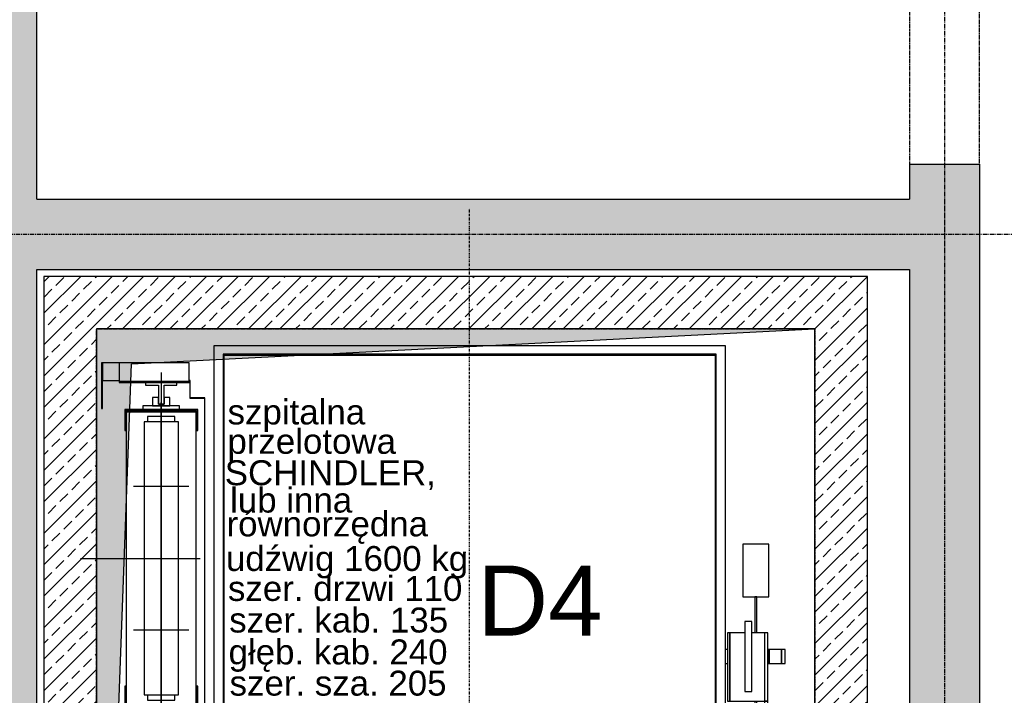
# Model space of a CAD drawing. Header units: inches. Extents: x 788 to 26783, y -4103 to 21.
# Tile 19 of 101: x 1433 to 1714, y -823 to -631. Entities that reach past the tile are written whole.
import ezdxf
from ezdxf.enums import TextEntityAlignment as Align

# ---------------------------------------------------------------- set-up
doc = ezdxf.new("R2010")
doc.units = ezdxf.units.IN
doc.header["$MEASUREMENT"] = 0
for name, pattern in [('CENTER', [2, 1.25, -0.25, 0.25, -0.25]), ('DASHDOT', [1, 0.5, -0.25, 0, -0.25]), ('DASHED2', [0.375, 0.25, -0.125])]:
    doc.linetypes.add(name, pattern=pattern)
for name, color, linetype in [('Opis-spadki', 61, 'Continuous'), ('Os-osie glowne', 1, 'CENTER'), ('Sc-beton', 7, 'Continuous'), ('Sc-beton-hatch', 86, 'Continuous'), ('Sc-nadproza kon', 5, 'DASHED2'), ('W-idok', 8, 'Continuous'), ('W-otwor-strop', 1, 'Continuous')]:
    doc.layers.add(name, color=color, linetype=linetype)
doc.styles.add('TYTUL2', font='ARIAL.TTF')
pattern_1 = [(45, (-49840.57127891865, 16237.08487219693), (-4.490128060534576, 4.490128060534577), []), (45, (-49836.08114891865, 16237.08487219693), (-4.490128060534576, 4.490128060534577), [3.175, -1.5875])]

# ---------------------------------------------------------------- blocks, each defined once
blk = doc.blocks.new('_aidfjflijh')
at = {"layer": 'W-idok', "linetype": 'DASHDOT'}
for p, q in [((0, -328.9544630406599), (0, 0)), ((-123.9999999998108, -162.0140293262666), (123.0000000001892, -162.0140293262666))]:
    blk.add_line(p, q, dxfattribs=at)
at = {"layer": 'W-idok'}
for p, q in [((-73, -39.31402932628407), (-73, -150.7140293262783)), ((73, -39.31402932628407), (-73, -39.31402932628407)), ((73, -39.31402932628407), (70.29999999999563, -39.31402932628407)), ((73, -150.7140293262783), (73, -39.31402932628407)), ((70.30000000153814, -41.71402932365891), (-70.30000000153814, -41.71402932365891)), ((-70.30000000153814, -41.71402932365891), (-70.30000000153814, -282.3140293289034)), ((-70.00000000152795, -42.01402932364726), (70.00000000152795, -42.01402932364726)), ((-70.00000000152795, -282.014029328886), (-70.00000000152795, -42.01402932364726)), ((70.00000000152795, -42.01402932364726), (70.00000000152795, -282.014029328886)), ((70.30000000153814, -282.3140293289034), (70.30000000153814, -41.71402932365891)), ((-105, -44.21402932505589), (-105, -49.81402932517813)), ((-104.7499999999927, -44.21402932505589), (-105, -44.21402932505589)), ((-104.7499999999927, -49.81402932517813), (-104.7499999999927, -44.21402932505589)), ((-104.7499999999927, -44.21402932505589), (-104.7499999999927, -49.21402932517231)), ((-99.99999999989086, -44.21402932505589), (-104.7499999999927, -44.21402932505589)), ((-79.9999999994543, -44.21402932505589), (-99.99999999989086, -44.21402932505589)), ((-99.99999999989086, -44.21402932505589), (-99.99999999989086, -49.56402932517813)), ((-79.9999999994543, -49.56402932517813), (-79.9999999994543, -44.21402932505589)), ((-88, -46.91402932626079), (-88, -153.1140293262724)), ((-105, -49.81402932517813), (-104.7499999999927, -49.81402932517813)), ((-105, -49.81402932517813), (-105, -57.21402932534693)), ((-104.7499999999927, -49.81402932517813), (-105, -49.81402932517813)), ((-104.7499999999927, -49.21402932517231), (-99.99999999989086, -49.21402932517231)), ((-104.7499999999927, -57.21402932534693), (-104.7499999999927, -49.81402932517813)), ((-99.99999999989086, -49.56402932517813), (-79.9999999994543, -49.56402932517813)), ((-79.9999999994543, -49.56402932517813), (-99.99999999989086, -49.56402932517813)), ((-99.99999999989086, -49.56402932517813), (-99.99999999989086, -49.81402932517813)), ((-99.99999999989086, -49.81402932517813), (-79.9999999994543, -49.81402932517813)), ((-92.45000000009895, -49.81402932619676), (-92.45000000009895, -50.60402932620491)), ((-83.54999999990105, -49.81402932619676), (-92.45000000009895, -49.81402932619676)), ((-83.54999999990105, -50.60402932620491), (-83.54999999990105, -49.81402932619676)), ((-79.9999999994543, -49.81402932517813), (-79.9999999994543, -49.56402932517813)), ((-79.80000000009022, -49.26402932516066), (-79.80000000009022, -54.26402932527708)), ((-79.70000000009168, -49.26402932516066), (-79.80000000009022, -49.26402932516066)), ((-79.70000000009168, -54.16402932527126), (-79.70000000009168, -49.26402932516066)), ((-92.45000000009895, -50.60402932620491), (-88.79400000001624, -50.60402932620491)), ((-88.79400000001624, -50.60402932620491), (-88.79400000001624, -56.01402932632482)), ((-87.20599999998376, -56.01402932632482), (-87.20599999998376, -50.60402932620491)), ((-87.20599999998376, -50.60402932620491), (-83.54999999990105, -50.60402932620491)), ((-90.50000000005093, -54.11402932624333), (-90.50000000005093, -56.51402932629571)), ((-88.80000000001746, -54.11402932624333), (-90.50000000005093, -54.11402932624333)), ((-88.80000000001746, -56.01402932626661), (-88.80000000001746, -54.11402932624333)), ((-87.19999999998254, -56.01402932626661), (-88.80000000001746, -56.01402932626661)), ((-88.79400000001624, -56.01402932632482), (-87.20599999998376, -56.01402932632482)), ((-88, -96.51402932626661), (-88, -55.51402932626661)), ((-87.19999999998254, -54.11402932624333), (-87.19999999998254, -56.01402932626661)), ((-85.49999999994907, -54.11402932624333), (-87.19999999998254, -54.11402932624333)), ((-85.49999999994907, -56.51402932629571), (-85.49999999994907, -54.11402932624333)), ((-79.80000000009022, -54.26402932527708), (-75.59999999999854, -54.26402932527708)), ((-75.59999999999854, -54.16402932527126), (-79.70000000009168, -54.16402932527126)), ((-75.54999999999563, -54.26402932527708), (-75.65000000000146, -54.26402932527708)), ((-75.65000000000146, -54.26402932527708), (-75.65000000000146, -145.7640293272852)), ((-75.59999999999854, -54.26402932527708), (-75.59999999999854, -54.16402932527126)), ((-75.54999999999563, -145.7640293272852), (-75.54999999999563, -54.26402932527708)), ((-105, -57.21402932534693), (-104.7499999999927, -57.21402932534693)), ((-77.59999999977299, -57.51402932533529), (-98.40000000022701, -57.51402932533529)), ((-98.40000000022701, -57.51402932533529), (-98.40000000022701, -63.51402932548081)), ((-98.10000000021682, -57.81402932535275), (-77.89999999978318, -57.81402932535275)), ((-98.10000000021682, -63.51402932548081), (-98.10000000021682, -57.81402932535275)), ((-77.99999999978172, -58.26402932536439), (-98.00000000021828, -58.26402932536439)), ((-98.00000000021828, -58.26402932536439), (-98.00000000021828, -141.7640293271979)), ((-82.74999999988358, -56.51402932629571), (-93.25000000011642, -56.51402932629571)), ((-93.25000000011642, -56.51402932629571), (-93.25000000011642, -57.51402932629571)), ((-93.25000000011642, -57.51402932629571), (-82.74999999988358, -57.51402932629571)), ((-90.50000000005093, -56.51402932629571), (-85.49999999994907, -56.51402932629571)), ((-82.74999999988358, -57.51402932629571), (-82.74999999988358, -56.51402932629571)), ((-77.99999999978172, -141.7640293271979), (-77.99999999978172, -58.26402932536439)), ((-77.89999999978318, -57.81402932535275), (-77.89999999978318, -63.51402932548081)), ((-77.59999999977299, -63.51402932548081), (-77.59999999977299, -57.51402932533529)), ((-83.0999999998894, -61.0140293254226), (-92.90000000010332, -61.0140293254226)), ((-92.90000000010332, -61.0140293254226), (-92.9000000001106, -139.0140293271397)), ((-84.09999999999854, -59.51402932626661), (-91.90000000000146, -59.51402932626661)), ((-91.90000000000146, -59.51402932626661), (-91.90000000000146, -61.01402932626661)), ((-84.09999999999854, -61.01402932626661), (-84.09999999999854, -59.51402932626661)), ((-83.09999999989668, -139.0140293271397), (-83.0999999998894, -61.0140293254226)), ((-98.40000000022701, -63.51402932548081), (-98.10000000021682, -63.51402932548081)), ((-77.89999999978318, -63.51402932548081), (-77.59999999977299, -63.51402932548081)), ((-80.09999999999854, -79.51402932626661), (-95.90000000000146, -79.51402932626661)), ((-88, -144.5140293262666), (-88, -96.51402932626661)), ((77.89999999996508, -96.01402932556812), (77.89999999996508, -111.0140293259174)), ((85.40000000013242, -96.01402932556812), (77.89999999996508, -96.01402932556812)), ((85.40000000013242, -111.0140293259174), (85.40000000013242, -96.01402932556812)), ((-111, -100.0140293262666), (-76.90000000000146, -100.0140293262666)), ((77.89999999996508, -111.0140293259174), (85.40000000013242, -111.0140293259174)), ((81.40000000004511, -111.0140293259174), (81.40000000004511, -121.3140293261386)), ((81.90000000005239, -111.0140293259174), (81.40000000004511, -111.0140293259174)), ((81.90000000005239, -121.3140293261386), (81.90000000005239, -111.0140293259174)), ((-80.09999999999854, -120.5140293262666), (-95.90000000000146, -120.5140293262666)), ((80.50000000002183, -118.0140293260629), (78.49999999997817, -118.0140293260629)), ((78.49999999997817, -118.0140293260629), (78.49999999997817, -118.7752340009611)), ((78.49999999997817, -118.7752340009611), (78.49999999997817, -120.9429615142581)), ((80.50000000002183, -118.7752340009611), (80.50000000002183, -118.0140293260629)), ((80.50000000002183, -120.9429615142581), (80.50000000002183, -118.7752340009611)), ((74.19999999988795, -121.3140293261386), (73.59999999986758, -121.3140293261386)), ((73.59999999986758, -121.3140293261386), (73.59999999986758, -140.814029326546)), ((74.19999999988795, -140.814029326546), (74.19999999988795, -121.3140293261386)), ((78.49999999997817, -121.3140293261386), (74.19999999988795, -121.3140293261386)), ((74.19999999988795, -121.3140293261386), (74.19999999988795, -140.814029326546)), ((78.49999999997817, -120.9429615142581), (78.49999999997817, -124.1871950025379)), ((80.50000000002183, -124.1871950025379), (80.50000000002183, -120.9429615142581)), ((85.10000000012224, -121.3140293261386), (80.50000000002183, -121.3140293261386)), ((85.10000000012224, -121.3140293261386), (84.10000000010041, -121.3140293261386)), ((84.10000000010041, -121.3140293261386), (84.10000000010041, -140.814029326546)), ((85.10000000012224, -140.814029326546), (85.10000000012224, -121.3140293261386)), ((85.10000000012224, -140.814029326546), (85.10000000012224, -121.3140293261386)), ((73.5999999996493, -126.0140293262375), (72.99999999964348, -126.0140293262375)), ((78.49999999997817, -124.1871950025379), (78.49999999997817, -128.0140293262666)), ((80.50000000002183, -128.0140293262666), (80.50000000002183, -124.1871950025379)), ((85.41180644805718, -126.0140293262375), (85.09999999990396, -126.0140293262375)), ((85.41180644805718, -126.0140293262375), (85.41180644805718, -130.0140293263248)), ((89.01210485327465, -126.0140293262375), (85.41180644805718, -126.0140293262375)), ((85.41180644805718, -130.0140293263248), (85.41180644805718, -126.0140293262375)), ((89.01210485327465, -130.0140293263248), (89.01210485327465, -126.0140293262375)), ((89.01210485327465, -126.0140293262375), (89.01210485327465, -130.0140293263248)), ((89.98789514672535, -126.0140293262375), (89.01210485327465, -126.0140293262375)), ((89.98789514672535, -130.0140293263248), (89.98789514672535, -126.0140293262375)), ((78.49999999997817, -128.0140293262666), (78.49999999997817, -131.8408636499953)), ((80.50000000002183, -131.8408636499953), (80.50000000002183, -128.0140293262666)), ((72.99999999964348, -130.0140293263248), (73.5999999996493, -130.0140293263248)), ((78.49999999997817, -131.8408636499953), (78.49999999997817, -135.0850971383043)), ((80.50000000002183, -135.0850971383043), (80.50000000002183, -131.8408636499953)), ((85.09999999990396, -130.0140293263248), (85.41180644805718, -130.0140293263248)), ((85.41180644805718, -130.0140293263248), (89.01210485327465, -130.0140293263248)), ((89.01210485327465, -130.0140293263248), (89.98789514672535, -130.0140293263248)), ((-98.10000000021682, -136.5140293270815), (-98.40000000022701, -136.5140293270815)), ((-98.40000000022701, -136.5140293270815), (-98.40000000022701, -142.5140293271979)), ((-98.10000000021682, -142.2140293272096), (-98.10000000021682, -136.5140293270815)), ((-77.59999999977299, -136.5140293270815), (-77.89999999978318, -136.5140293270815)), ((-77.89999999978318, -136.5140293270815), (-77.89999999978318, -142.2140293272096)), ((-77.59999999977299, -142.5140293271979), (-77.59999999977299, -136.5140293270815)), ((78.49999999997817, -135.0850971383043), (78.49999999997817, -137.2528246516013)), ((78.49999999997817, -137.2528246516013), (78.49999999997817, -138.0140293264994)), ((80.50000000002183, -137.2528246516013), (80.50000000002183, -135.0850971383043)), ((80.50000000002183, -138.0140293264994), (80.50000000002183, -137.2528246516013)), ((-92.9000000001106, -139.0140293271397), (-83.09999999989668, -139.0140293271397)), ((-91.90000000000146, -139.0140293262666), (-91.90000000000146, -140.5140293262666)), ((-84.09999999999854, -140.5140293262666), (-84.09999999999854, -139.0140293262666)), ((78.49999999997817, -138.0140293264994), (80.50000000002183, -138.0140293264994)), ((-98.40000000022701, -142.5140293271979), (-77.59999999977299, -142.5140293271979)), ((-77.89999999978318, -142.2140293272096), (-98.10000000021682, -142.2140293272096)), ((-98.00000000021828, -141.7640293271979), (-77.99999999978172, -141.7640293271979)), ((-82.74999999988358, -142.5140293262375), (-93.25000000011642, -142.5140293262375)), ((-93.25000000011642, -142.5140293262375), (-93.25000000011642, -143.5140293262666)), ((-91.90000000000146, -140.5140293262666), (-84.09999999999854, -140.5140293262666)), ((-82.74999999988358, -143.5140293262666), (-82.74999999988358, -142.5140293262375)), ((73.59999999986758, -140.814029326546), (74.19999999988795, -140.814029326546)), ((74.19999999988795, -140.814029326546), (85.10000000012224, -140.814029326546)), ((81.40000000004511, -140.814029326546), (81.40000000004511, -148.0140293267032)), ((81.90000000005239, -148.0140293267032), (81.90000000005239, -140.814029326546)), ((85.10000000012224, -140.814029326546), (84.10000000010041, -140.814029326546)), ((84.10000000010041, -140.814029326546), (84.10000000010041, -168.3140293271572)), ((84.10000000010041, -140.814029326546), (85.10000000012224, -140.814029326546)), ((85.10000000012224, -168.3140293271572), (85.10000000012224, -140.814029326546)), ((-93.25000000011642, -143.5140293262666), (-82.74999999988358, -143.5140293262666)), ((-85.49999999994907, -143.5140293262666), (-90.50000000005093, -143.5140293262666)), ((-90.50000000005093, -143.5140293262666), (-90.50000000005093, -145.914029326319)), ((-90.50000000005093, -145.914029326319), (-88.80000000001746, -145.914029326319)), ((-88.80000000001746, -144.0140293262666), (-87.19999999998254, -144.0140293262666)), ((-88.80000000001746, -145.914029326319), (-88.80000000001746, -144.0140293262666)), ((-87.20599999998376, -144.0140293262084), (-88.79400000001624, -144.0140293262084)), ((-88.79400000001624, -144.0140293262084), (-88.79400000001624, -149.4240293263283)), ((-87.20599999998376, -149.4240293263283), (-87.20599999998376, -144.0140293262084)), ((-87.19999999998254, -144.0140293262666), (-87.19999999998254, -145.914029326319)), ((-87.19999999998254, -145.914029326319), (-85.49999999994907, -145.914029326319)), ((-85.49999999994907, -145.914029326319), (-85.49999999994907, -143.5140293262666)), ((-79.80000000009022, -145.7640293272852), (-79.80000000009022, -150.7640293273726)), ((-75.59999999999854, -145.7640293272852), (-79.80000000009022, -145.7640293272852)), ((-79.70000000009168, -150.7640293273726), (-79.70000000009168, -145.864029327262)), ((-79.70000000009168, -145.864029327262), (-75.59999999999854, -145.864029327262)), ((-75.65000000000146, -145.7640293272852), (-75.54999999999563, -145.7640293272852)), ((-75.59999999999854, -145.864029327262), (-75.59999999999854, -145.7640293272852)), ((-73.70000000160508, -147.2140293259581), (-73.70000000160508, -147.7140293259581)), ((-73.00000000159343, -147.2140293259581), (-73.70000000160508, -147.2140293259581)), ((-73.70000000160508, -147.7140293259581), (-73.70000000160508, -150.5140293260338)), ((-73.00000000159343, -147.7140293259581), (-73.70000000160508, -147.7140293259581)), ((-73.70000000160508, -147.7140293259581), (-73.00000000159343, -147.7140293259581)), ((73.70000000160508, -147.2140293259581), (73.00000000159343, -147.2140293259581)), ((73.70000000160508, -147.7140293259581), (73.00000000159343, -147.7140293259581)), ((73.00000000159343, -147.7140293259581), (73.70000000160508, -147.7140293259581)), ((73.70000000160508, -147.7140293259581), (73.70000000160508, -147.2140293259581)), ((73.70000000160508, -150.5140293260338), (73.70000000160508, -147.7140293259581)), ((81.40000000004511, -148.0140293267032), (81.90000000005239, -148.0140293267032)), ((83.69999999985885, -148.5140293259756), (82.89999999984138, -148.5140293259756)), ((82.89999999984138, -148.5140293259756), (82.89999999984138, -175.5140293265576)), ((83.69999999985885, -175.5140293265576), (83.69999999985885, -148.5140293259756)), ((84.09999999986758, -148.5140293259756), (83.69999999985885, -148.5140293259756)), ((83.69999999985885, -148.5140293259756), (83.69999999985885, -175.5140293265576)), ((90, -148.5140293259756), (85.09999999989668, -148.5140293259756)), ((90, -175.5140293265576), (90, -148.5140293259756)), ((-97.49999999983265, -149.4640293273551), (-105, -149.4640293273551)), ((-105, -149.4640293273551), (-105, -174.5640293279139)), ((-100.8999999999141, -150.2140293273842), (-100.8999999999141, -150.4640293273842)), ((-82.89999999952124, -150.2140293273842), (-100.8999999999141, -150.2140293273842)), ((-100.8999999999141, -150.4640293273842), (-100.8999999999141, -173.8140293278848)), ((-82.89999999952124, -150.4640293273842), (-100.8999999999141, -150.4640293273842)), ((-100.8999999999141, -150.4640293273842), (-82.89999999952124, -150.4640293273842)), ((-97.49999999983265, -150.2140293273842), (-97.49999999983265, -149.4640293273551)), ((-88.79400000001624, -149.4240293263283), (-92.45000000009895, -149.4240293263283)), ((-92.45000000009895, -149.4240293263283), (-92.45000000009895, -150.2140293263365)), ((-92.45000000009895, -150.2140293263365), (-83.54999999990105, -150.2140293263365)), ((-83.54999999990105, -149.4240293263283), (-87.20599999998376, -149.4240293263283)), ((-83.54999999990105, -150.2140293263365), (-83.54999999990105, -149.4240293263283)), ((-82.89999999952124, -150.4640293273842), (-82.89999999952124, -150.2140293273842)), ((-82.89999999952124, -173.8140293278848), (-82.89999999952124, -150.4640293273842)), ((-79.80000000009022, -150.7640293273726), (-79.70000000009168, -150.7640293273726)), ((-73.10000000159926, -151.0140293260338), (-78.10000000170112, -151.0140293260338)), ((-78.10000000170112, -151.0140293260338), (-78.10000000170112, -155.5140293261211)), ((-77.80000000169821, -151.3140293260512), (-73.40000000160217, -151.3140293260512)), ((-77.80000000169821, -155.5140293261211), (-77.80000000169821, -151.3140293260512)), ((-71.85000000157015, -150.7140293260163), (-77.65000000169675, -150.7140293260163)), ((-77.65000000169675, -150.7140293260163), (-77.65000000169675, -151.0140293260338)), ((-77.65000000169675, -151.0140293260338), (-72.15000000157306, -151.0140293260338)), ((-77.5000000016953, -150.5140293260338), (-77.5000000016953, -150.7140293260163)), ((-73.00000000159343, -150.5140293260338), (-77.5000000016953, -150.5140293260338)), ((-73.70000000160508, -150.5140293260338), (-73.00000000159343, -150.5140293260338)), ((-73.40000000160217, -151.3140293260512), (-73.40000000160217, -155.5140293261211)), ((-73.10000000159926, -155.5140293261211), (-73.10000000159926, -151.0140293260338)), ((-73.10000000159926, -151.0140293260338), (-73.10000000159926, -156.0140293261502)), ((-73, -151.0140293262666), (-73, -156.0140293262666)), ((-72.15000000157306, -151.0140293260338), (-72.15000000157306, -173.0140293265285)), ((-71.85000000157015, -173.3140293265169), (-71.85000000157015, -150.7140293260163)), ((71.85000000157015, -150.7140293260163), (71.85000000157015, -173.3140293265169)), ((77.65000000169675, -150.7140293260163), (71.85000000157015, -150.7140293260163)), ((72.15000000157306, -173.0140293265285), (72.15000000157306, -151.0140293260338)), ((72.15000000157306, -151.0140293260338), (77.65000000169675, -151.0140293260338)), ((73.00000000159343, -150.5140293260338), (73.70000000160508, -150.5140293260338)), ((77.5000000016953, -150.5140293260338), (73.00000000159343, -150.5140293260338)), ((73, -156.0140293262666), (73, -151.0140293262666)), ((78.10000000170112, -151.0140293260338), (73.10000000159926, -151.0140293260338)), ((73.10000000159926, -151.0140293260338), (73.10000000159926, -155.5140293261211)), ((73.10000000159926, -156.0140293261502), (73.10000000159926, -151.0140293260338)), ((73.40000000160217, -151.3140293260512), (77.80000000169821, -151.3140293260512)), ((73.40000000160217, -155.5140293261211), (73.40000000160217, -151.3140293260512)), ((77.5000000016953, -150.7140293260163), (77.5000000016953, -150.5140293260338)), ((77.65000000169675, -151.0140293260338), (77.65000000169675, -150.7140293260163)), ((77.80000000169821, -151.3140293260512), (77.80000000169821, -155.5140293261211)), ((78.10000000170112, -155.5140293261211), (78.10000000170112, -151.0140293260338)), ((-82.11000000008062, -155.6640293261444), (-82.90000000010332, -155.6640293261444)), ((-82.90000000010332, -155.6640293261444), (-82.90000000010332, -168.3640293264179)), ((-82.11000000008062, -161.2200293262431), (-82.11000000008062, -155.6640293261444)), ((-78.10000000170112, -155.5140293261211), (-77.80000000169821, -155.5140293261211)), ((-72.39999999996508, -156.0140293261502), (-73.59999999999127, -156.0140293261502)), ((-73.59999999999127, -156.0140293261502), (-73.59999999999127, -168.0140293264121)), ((-73.10000000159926, -155.5140293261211), (-73.40000000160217, -155.5140293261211)), ((-73.40000000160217, -155.5140293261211), (-73.40000000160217, -156.0140293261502)), ((-73.40000000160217, -155.5140293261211), (-73.10000000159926, -155.5140293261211)), ((-73.10000000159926, -156.0140293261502), (-73.10000000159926, -155.5140293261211)), ((-72.15000000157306, -156.0140293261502), (-72.40000000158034, -156.0140293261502)), ((-72.40000000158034, -156.0140293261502), (-72.40000000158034, -168.0140293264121)), ((-72.39999999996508, -168.0140293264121), (-72.39999999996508, -156.0140293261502)), ((72.40000000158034, -156.0140293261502), (72.15000000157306, -156.0140293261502)), ((72.40000000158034, -168.0140293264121), (72.40000000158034, -156.0140293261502)), ((72.39999999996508, -156.0140293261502), (72.39999999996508, -168.0140293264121)), ((73.59999999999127, -156.0140293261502), (72.39999999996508, -156.0140293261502)), ((73.40000000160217, -155.5140293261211), (73.10000000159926, -155.5140293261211)), ((73.10000000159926, -155.5140293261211), (73.10000000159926, -156.0140293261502)), ((73.10000000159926, -155.5140293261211), (73.40000000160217, -155.5140293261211)), ((73.40000000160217, -156.0140293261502), (73.40000000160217, -155.5140293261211)), ((73.59999999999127, -168.0140293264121), (73.59999999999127, -156.0140293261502)), ((77.80000000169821, -155.5140293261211), (78.10000000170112, -155.5140293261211)), ((82.90000000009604, -155.6640293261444), (82.11000000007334, -155.6640293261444)), ((82.11000000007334, -155.6640293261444), (82.11000000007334, -161.2200293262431)), ((82.90000000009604, -168.3640293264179), (82.90000000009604, -155.6640293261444)), ((-73.59999999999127, -157.8140293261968), (-76.40000000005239, -157.8140293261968)), ((-76.40000000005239, -157.8140293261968), (-76.40000000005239, -161.2140293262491)), ((-73.59999999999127, -166.2140293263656), (-73.59999999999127, -157.8140293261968)), ((76.40000000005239, -157.8140293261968), (73.59999999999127, -157.8140293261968)), ((73.59999999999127, -157.8140293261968), (73.59999999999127, -166.2140293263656)), ((76.40000000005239, -161.2140293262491), (76.40000000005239, -157.8140293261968)), ((-73.99999999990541, -161.2200293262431), (-82.11000000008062, -161.2200293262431)), ((-82.11000000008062, -162.8080293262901), (-73.99999999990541, -162.8080293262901)), ((-82.11000000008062, -168.3640293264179), (-82.11000000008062, -162.8080293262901)), ((-76.40000000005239, -161.2140293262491), (-74, -161.2140293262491)), ((-74, -162.8140293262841), (-76.40000000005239, -162.8140293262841)), ((-76.40000000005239, -162.8140293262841), (-76.40000000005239, -166.2140293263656)), ((-74, -161.2140293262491), (-74, -162.8140293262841)), ((-73.99999999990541, -162.8080293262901), (-73.99999999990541, -161.2200293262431)), ((74, -161.2140293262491), (76.40000000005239, -161.2140293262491)), ((74, -162.8140293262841), (74, -161.2140293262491)), ((82.11000000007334, -161.2200293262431), (73.99999999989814, -161.2200293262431)), ((73.99999999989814, -161.2200293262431), (73.99999999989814, -162.8080293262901)), ((73.99999999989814, -162.8080293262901), (82.11000000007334, -162.8080293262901)), ((76.40000000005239, -162.8140293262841), (74, -162.8140293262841)), ((76.40000000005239, -166.2140293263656), (76.40000000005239, -162.8140293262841)), ((82.11000000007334, -162.8080293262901), (82.11000000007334, -168.3640293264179)), ((-82.90000000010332, -168.3640293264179), (-82.11000000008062, -168.3640293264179)), ((-78.10000000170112, -168.5140293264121), (-78.10000000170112, -173.0140293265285)), ((-77.80000000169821, -168.5140293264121), (-78.10000000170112, -168.5140293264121)), ((-77.80000000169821, -172.7140293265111), (-77.80000000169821, -168.5140293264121)), ((-76.40000000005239, -166.2140293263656), (-73.59999999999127, -166.2140293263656)), ((-73.59999999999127, -168.0140293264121), (-72.39999999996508, -168.0140293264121)), ((-73.40000000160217, -168.0140293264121), (-73.40000000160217, -168.5140293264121)), ((-73.40000000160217, -168.5140293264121), (-73.10000000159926, -168.5140293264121)), ((-73.40000000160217, -168.5140293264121), (-73.40000000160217, -172.7140293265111)), ((-73.10000000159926, -168.5140293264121), (-73.40000000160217, -168.5140293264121)), ((-73.10000000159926, -168.5140293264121), (-73.10000000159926, -168.0140293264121)), ((-73.10000000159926, -168.0140293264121), (-73.10000000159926, -173.0140293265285)), ((-73.10000000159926, -173.0140293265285), (-73.10000000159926, -168.5140293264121)), ((-73, -168.0140293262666), (-73, -173.0140293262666)), ((-72.40000000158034, -168.0140293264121), (-72.15000000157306, -168.0140293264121)), ((72.15000000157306, -168.0140293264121), (72.40000000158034, -168.0140293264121)), ((72.39999999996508, -168.0140293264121), (73.59999999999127, -168.0140293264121)), ((73, -173.0140293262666), (73, -168.0140293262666)), ((73.10000000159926, -168.0140293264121), (73.10000000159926, -168.5140293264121)), ((73.10000000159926, -173.0140293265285), (73.10000000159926, -168.0140293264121)), ((73.10000000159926, -168.5140293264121), (73.40000000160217, -168.5140293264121)), ((73.10000000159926, -168.5140293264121), (73.10000000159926, -173.0140293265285)), ((73.40000000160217, -168.5140293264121), (73.10000000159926, -168.5140293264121)), ((73.40000000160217, -168.5140293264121), (73.40000000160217, -168.0140293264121)), ((73.40000000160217, -172.7140293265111), (73.40000000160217, -168.5140293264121)), ((73.59999999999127, -166.2140293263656), (76.40000000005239, -166.2140293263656)), ((77.80000000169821, -168.5140293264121), (77.80000000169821, -172.7140293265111)), ((78.10000000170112, -168.5140293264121), (77.80000000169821, -168.5140293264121)), ((78.10000000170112, -173.0140293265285), (78.10000000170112, -168.5140293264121)), ((82.11000000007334, -168.3640293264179), (82.90000000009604, -168.3640293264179)), ((84.10000000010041, -168.3140293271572), (85.10000000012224, -168.3140293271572)), ((-100.8999999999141, -173.8140293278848), (-82.89999999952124, -173.8140293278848)), ((-97.49999999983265, -174.5640293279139), (-97.49999999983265, -173.8140293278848)), ((-78.10000000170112, -173.0140293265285), (-73.10000000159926, -173.0140293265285)), ((-73.40000000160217, -172.7140293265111), (-77.80000000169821, -172.7140293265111)), ((-72.15000000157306, -173.0140293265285), (-77.65000000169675, -173.0140293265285)), ((-77.65000000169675, -173.0140293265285), (-77.65000000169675, -173.3140293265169)), ((-77.65000000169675, -173.3140293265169), (-71.85000000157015, -173.3140293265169)), ((-73.00000000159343, -173.5140293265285), (-73.70000000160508, -173.5140293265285)), ((-73.70000000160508, -173.5140293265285), (-73.70000000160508, -176.3140293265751)), ((-73.50000000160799, -173.3140293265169), (-73.50000000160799, -173.5140293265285)), ((-73.50000000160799, -173.5140293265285), (-73.00000000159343, -173.5140293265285)), ((-73, -173.3140293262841), (-73, -284.7140293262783)), ((71.85000000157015, -173.3140293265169), (77.65000000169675, -173.3140293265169)), ((77.65000000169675, -173.0140293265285), (72.15000000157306, -173.0140293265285)), ((73, -189.5140293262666), (73, -173.3140293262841)), ((73.70000000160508, -173.5140293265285), (73.00000000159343, -173.5140293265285)), ((73.00000000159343, -173.5140293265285), (73.50000000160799, -173.5140293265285)), ((73.10000000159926, -173.0140293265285), (78.10000000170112, -173.0140293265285)), ((77.80000000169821, -172.7140293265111), (73.40000000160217, -172.7140293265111)), ((73.50000000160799, -173.5140293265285), (73.50000000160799, -173.3140293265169)), ((73.70000000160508, -176.3140293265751), (73.70000000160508, -173.5140293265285)), ((77.65000000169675, -173.3140293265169), (77.65000000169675, -173.0140293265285)), ((-105, -174.5640293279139), (-97.49999999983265, -174.5640293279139)), ((-73.70000000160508, -176.3140293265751), (-73.00000000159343, -176.3140293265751)), ((-73.00000000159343, -176.3140293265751), (-73.70000000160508, -176.3140293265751)), ((-73.70000000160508, -176.3140293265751), (-73.70000000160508, -176.8140293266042)), ((-73.70000000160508, -176.8140293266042), (-73.00000000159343, -176.8140293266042)), ((73.00000000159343, -176.3140293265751), (73.70000000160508, -176.3140293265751)), ((73.70000000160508, -176.3140293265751), (73.00000000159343, -176.3140293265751)), ((73.00000000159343, -176.8140293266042), (73.70000000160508, -176.8140293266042)), ((73.70000000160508, -176.8140293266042), (73.70000000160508, -176.3140293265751)), ((82.89999999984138, -175.5140293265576), (83.69999999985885, -175.5140293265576)), ((83.69999999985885, -175.5140293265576), (90, -175.5140293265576)), ((-73.0000000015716, -179.6140293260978), (-84.10000000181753, -179.6140293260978)), ((-84.10000000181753, -179.6140293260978), (-84.10000000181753, -179.9140293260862)), ((-63.5, -177.3140293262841), (-63.5, -198.7140293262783)), ((61.5, -177.3140293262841), (61.5, -198.7140293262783)), ((82.10000000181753, -179.6140293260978), (73.00000000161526, -179.6140293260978)), ((82.10000000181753, -179.9140293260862), (82.10000000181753, -179.6140293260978)), ((-84.10000000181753, -179.9140293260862), (-73.0000000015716, -179.9140293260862)), ((-81.97759065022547, -181.3140293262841), (-83.5, -181.3140293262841)), ((-83.5, -181.3140293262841), (-83.5, -194.7140293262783)), ((-81.2000000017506, -179.9140293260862), (-82.7000000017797, -179.9140293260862)), ((-82.7000000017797, -179.9140293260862), (-82.7000000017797, -180.1140293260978)), ((-82.7000000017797, -180.1140293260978), (-81.2000000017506, -180.1140293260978)), ((-81.2000000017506, -180.1140293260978), (-82.7000000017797, -180.1140293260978)), ((-82.7000000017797, -180.1140293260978), (-82.7000000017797, -181.3140293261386)), ((-81.20000000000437, -181.3140293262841), (-81.97759065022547, -181.3140293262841)), ((-73.0000000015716, -179.9140293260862), (-81.2000000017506, -179.9140293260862)), ((-81.2000000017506, -179.9140293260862), (-81.2000000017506, -196.1140293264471)), ((73.00000000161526, -179.9140293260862), (82.10000000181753, -179.9140293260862)), ((79.2000000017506, -179.9140293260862), (73.00000000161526, -179.9140293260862)), ((80.7000000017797, -179.9140293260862), (79.2000000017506, -179.9140293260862)), ((79.2000000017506, -196.1140293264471), (79.2000000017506, -179.9140293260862)), ((79.2000000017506, -180.1140293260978), (80.7000000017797, -180.1140293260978)), ((80.7000000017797, -180.1140293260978), (79.2000000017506, -180.1140293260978)), ((79.97759065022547, -181.3140293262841), (79.19999999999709, -181.3140293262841)), ((81.5, -181.3140293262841), (79.97759065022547, -181.3140293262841)), ((80.7000000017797, -180.1140293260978), (80.7000000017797, -179.9140293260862)), ((80.7000000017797, -181.3140293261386), (80.7000000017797, -180.1140293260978)), ((81.5, -194.7140293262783), (81.5, -181.3140293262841)), ((-39.5, -188.0140293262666), (-87.5, -188.0140293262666)), ((85.5, -188.0140293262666), (37.5, -188.0140293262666)), ((67.39999999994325, -189.5140293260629), (67.39999999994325, -209.5140293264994)), ((70, -189.5140293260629), (67.39999999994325, -189.5140293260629)), ((76.4000000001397, -189.5140293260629), (70.30000000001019, -189.5140293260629)), ((76.4000000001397, -209.5140293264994), (76.4000000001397, -189.5140293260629)), ((-73.0000000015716, -196.1140293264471), (-84.10000000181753, -196.1140293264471)), ((-84.10000000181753, -196.1140293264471), (-84.10000000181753, -196.4140293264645)), ((-84.10000000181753, -196.4140293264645), (-73.0000000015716, -196.4140293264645)), ((-83.5, -194.7140293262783), (-81.97759065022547, -194.7140293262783)), ((-82.7000000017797, -194.7140293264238), (-82.7000000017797, -195.9140293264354)), ((-82.7000000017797, -195.9140293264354), (-81.2000000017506, -195.9140293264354)), ((-81.2000000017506, -195.9140293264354), (-82.7000000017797, -195.9140293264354)), ((-82.7000000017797, -195.9140293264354), (-82.7000000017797, -196.1140293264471)), ((-82.7000000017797, -196.1140293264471), (-81.2000000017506, -196.1140293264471)), ((-81.97759065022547, -194.7140293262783), (-81.20000000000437, -194.7140293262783)), ((-81.2000000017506, -196.1140293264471), (-73.0000000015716, -196.1140293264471)), ((82.10000000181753, -196.1140293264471), (76.40000000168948, -196.1140293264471)), ((76.40000000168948, -196.1140293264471), (79.2000000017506, -196.1140293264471)), ((76.40000000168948, -196.4140293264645), (82.10000000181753, -196.4140293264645)), ((79.19999999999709, -194.7140293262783), (79.97759065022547, -194.7140293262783)), ((79.2000000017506, -195.9140293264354), (80.7000000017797, -195.9140293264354)), ((80.7000000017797, -195.9140293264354), (79.2000000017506, -195.9140293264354)), ((79.2000000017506, -196.1140293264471), (80.7000000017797, -196.1140293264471)), ((79.97759065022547, -194.7140293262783), (81.5, -194.7140293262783)), ((80.7000000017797, -195.9140293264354), (80.7000000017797, -194.7140293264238)), ((80.7000000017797, -196.1140293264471), (80.7000000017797, -195.9140293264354)), ((82.10000000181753, -196.4140293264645), (82.10000000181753, -196.1140293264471)), ((67.39999999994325, -209.5140293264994), (70, -209.5140293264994)), ((70.30000000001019, -209.5140293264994), (76.4000000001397, -209.5140293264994)), ((73, -284.7140293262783), (73, -209.5140293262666)), ((83.5, -243.5140293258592), (83.5, -244.5140293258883)), ((88.50000000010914, -243.5140293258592), (83.5, -243.5140293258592)), ((88.50000000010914, -244.5140293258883), (88.50000000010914, -243.5140293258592)), ((90.00000000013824, -243.5140293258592), (88.50000000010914, -243.5140293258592)), ((88.50000000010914, -243.5140293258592), (88.50000000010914, -244.5140293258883)), ((90.00000000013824, -244.5140293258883), (90.00000000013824, -243.5140293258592)), ((83.5, -244.5140293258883), (88.50000000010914, -244.5140293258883)), ((87.50000000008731, -244.5140293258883), (84.50000000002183, -244.5140293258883)), ((84.50000000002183, -244.5140293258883), (84.50000000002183, -280.5140293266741)), ((87.50000000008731, -280.5140293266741), (87.50000000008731, -244.5140293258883)), ((88.50000000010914, -244.5140293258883), (90.00000000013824, -244.5140293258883)), ((90, -280.5140293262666), (90, -244.5140293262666)), ((-103.9999999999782, -269.5140293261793), (-105, -269.5140293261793)), ((-105, -269.5140293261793), (-105, -279.514029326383)), ((-103.9999999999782, -279.514029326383), (-103.9999999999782, -269.5140293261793)), ((-97.9999999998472, -271.0140293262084), (-103.9999999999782, -271.0140293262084)), ((-103.9999999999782, -271.0140293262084), (-103.9999999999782, -278.0140293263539)), ((-97.9999999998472, -278.0140293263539), (-97.9999999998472, -271.0140293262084)), ((-103.9999999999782, -278.0140293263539), (-97.9999999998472, -278.0140293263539)), ((-105, -279.514029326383), (-103.9999999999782, -279.514029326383)), ((15, -278.7140293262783), (15, -319.5140293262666)), ((83.5, -280.5140293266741), (83.5, -281.5140293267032)), ((88.50000000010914, -280.5140293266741), (83.5, -280.5140293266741)), ((84.50000000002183, -280.5140293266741), (87.50000000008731, -280.5140293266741)), ((88.50000000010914, -281.5140293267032), (88.50000000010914, -280.5140293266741)), ((90.00000000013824, -280.5140293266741), (88.50000000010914, -280.5140293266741)), ((88.50000000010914, -280.5140293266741), (88.50000000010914, -281.5140293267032)), ((90.00000000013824, -281.5140293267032), (90.00000000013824, -280.5140293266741)), ((-70.30000000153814, -282.3140293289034), (-70.00000000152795, -282.3140293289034)), ((-70.00000000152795, -282.3140293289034), (-70.00000000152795, -282.014029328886)), ((-40.00000000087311, -282.014029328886), (-70.00000000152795, -282.014029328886)), ((-70.00000000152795, -282.014029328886), (-70.00000000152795, -282.3140293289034)), ((-70.00000000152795, -282.3140293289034), (-40.3000000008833, -282.3140293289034)), ((-40.3000000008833, -282.3140293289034), (-40.3000000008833, -286.5140293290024)), ((-40.00000000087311, -286.8140293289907), (-40.00000000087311, -282.014029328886)), ((70.00000000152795, -282.014029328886), (69.8500000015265, -282.014029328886)), ((69.8500000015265, -282.014029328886), (69.8500000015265, -294.8140293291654)), ((70.1500000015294, -282.3140293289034), (70.30000000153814, -282.3140293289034)), ((70.1500000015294, -294.514029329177), (70.1500000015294, -282.3140293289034)), ((83.5, -281.5140293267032), (88.50000000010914, -281.5140293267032)), ((88.50000000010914, -281.5140293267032), (90.00000000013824, -281.5140293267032)), ((-40.30000000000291, -284.7140293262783), (-99, -284.7140293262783)), ((-99, -284.7140293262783), (-99, -295.0140293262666)), ((-73, -284.7140293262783), (-40.30000000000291, -284.7140293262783)), ((-40.3000000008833, -286.5140293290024), (-42.15000000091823, -286.5140293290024)), ((-42.15000000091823, -286.5140293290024), (-42.15000000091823, -286.8140293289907)), ((-40.00000000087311, -284.86402932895), (69.8500000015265, -284.86402932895)), ((70.15000000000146, -284.7140293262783), (73, -284.7140293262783)), ((-88.5, -287.0140293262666), (-98.5, -287.0140293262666)), ((-98.5, -287.0140293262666), (-98.5, -290.5140293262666)), ((-98.40000000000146, -287.1140293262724), (-88.5, -287.1140293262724)), ((-98.40000000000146, -290.4140293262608), (-98.40000000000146, -287.1140293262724)), ((-88.5, -287.1140293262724), (-88.5, -287.0140293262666)), ((15, -287.0140293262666), (-43.5, -287.0140293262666)), ((-43.5, -287.0140293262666), (-43.5, -290.5140293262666)), ((-43.5, -287.8890293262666), (15, -287.8890293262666)), ((-43.5, -288.7640293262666), (15, -288.7640293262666)), ((-42.15000000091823, -286.8140293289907), (-40.00000000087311, -286.8140293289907)), ((15, -290.5140293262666), (15, -287.0140293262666)), ((-98.5, -290.5140293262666), (-88.5, -290.5140293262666)), ((-88.5, -291.0140293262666), (-98.5, -291.0140293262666)), ((-98.5, -291.0140293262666), (-98.5, -294.5140293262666)), ((-88.5, -290.4140293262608), (-98.40000000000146, -290.4140293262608)), ((-98.40000000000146, -291.1140293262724), (-88.5, -291.1140293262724)), ((-98.40000000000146, -294.4140293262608), (-98.40000000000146, -291.1140293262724)), ((-88.5, -290.5140293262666), (-88.5, -290.4140293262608)), ((-88.5, -291.1140293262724), (-88.5, -291.0140293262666)), ((-43.5, -289.6390293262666), (15, -289.6390293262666)), ((-43.5, -290.5140293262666), (15, -290.5140293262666)), ((69.84999999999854, -291.0140293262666), (11.5, -291.0140293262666)), ((11.5, -291.0140293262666), (11.5, -294.5140293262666)), ((11.5, -291.8890293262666), (70, -291.8890293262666)), ((-98.5, -294.5140293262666), (-88.5, -294.5140293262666)), ((-88.5, -294.4140293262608), (-98.40000000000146, -294.4140293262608)), ((-88.5, -294.5140293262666), (-88.5, -294.4140293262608)), ((11.5, -292.7640293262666), (70, -292.7640293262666)), ((11.5, -293.6390293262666), (70, -293.6390293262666)), ((11.5, -294.5140293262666), (69.84999999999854, -294.5140293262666)), ((69.8500000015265, -294.8140293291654), (72.0000000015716, -294.8140293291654)), ((70, -295.0140293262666), (70, -294.8140293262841)), ((72.0000000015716, -294.514029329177), (70.1500000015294, -294.514029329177)), ((72.0000000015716, -294.8140293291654), (72.0000000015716, -294.514029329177)), ((-99, -295.0140293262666), (70, -295.0140293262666)), ((71.40000000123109, -298.0140293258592), (-100.0000000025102, -298.0140293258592)), ((-100.0000000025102, -298.0140293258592), (-100.0000000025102, -308.4140293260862)), ((-89.50000000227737, -298.3140293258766), (-99.50000000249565, -298.3140293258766)), ((-99.50000000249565, -298.3140293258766), (-99.50000000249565, -301.8140293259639)), ((-99.40000000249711, -298.4140293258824), (-89.50000000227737, -298.4140293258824)), ((-99.40000000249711, -301.7140293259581), (-99.40000000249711, -298.4140293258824)), ((-89.50000000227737, -298.4140293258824), (-89.50000000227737, -298.3140293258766)), ((70.00000000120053, -298.3140293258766), (11.49999999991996, -298.3140293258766)), ((11.49999999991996, -298.3140293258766), (11.49999999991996, -301.8140293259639)), ((11.49999999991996, -299.1890293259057), (70.00000000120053, -299.1890293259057)), ((11.49999999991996, -300.0640293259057), (70.00000000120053, -300.0640293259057)), ((70.00000000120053, -301.8140293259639), (70.00000000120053, -298.3140293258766)), ((78.00000000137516, -298.0140293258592), (71.40000000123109, -298.0140293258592)), ((71.40000000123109, -298.0140293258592), (71.40000000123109, -303.6140293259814)), ((71.70000000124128, -298.3140293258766), (78.00000000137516, -298.3140293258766)), ((71.70000000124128, -303.9140293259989), (71.70000000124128, -298.3140293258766)), ((80.00000000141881, -298.0140293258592), (78.00000000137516, -298.0140293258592)), ((78.00000000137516, -298.3140293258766), (78.00000000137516, -298.0140293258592)), ((80.00000000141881, -308.4140293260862), (80.00000000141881, -298.0140293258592)), ((-99.50000000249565, -301.8140293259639), (-89.50000000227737, -301.8140293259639)), ((-89.50000000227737, -302.3140293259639), (-99.50000000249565, -302.3140293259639)), ((-99.50000000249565, -302.3140293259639), (-99.50000000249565, -305.8140293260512)), ((-89.50000000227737, -301.7140293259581), (-99.40000000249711, -301.7140293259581)), ((-99.40000000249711, -302.4140293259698), (-89.50000000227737, -302.4140293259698)), ((-99.40000000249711, -305.7140293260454), (-99.40000000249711, -302.4140293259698)), ((-89.50000000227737, -301.8140293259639), (-89.50000000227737, -301.7140293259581)), ((-89.50000000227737, -302.4140293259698), (-89.50000000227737, -302.3140293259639)), ((15, -302.3140293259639), (-43.50000000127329, -302.3140293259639)), ((-43.50000000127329, -302.3140293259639), (-43.50000000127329, -305.8140293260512)), ((-43.50000000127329, -303.189029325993), (15, -303.189029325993)), ((11.49999999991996, -300.9390293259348), (70.00000000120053, -300.9390293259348)), ((11.49999999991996, -301.8140293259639), (70.00000000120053, -301.8140293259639)), ((15, -305.8140293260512), (15, -302.3140293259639)), ((-99.50000000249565, -305.8140293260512), (-89.50000000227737, -305.8140293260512)), ((-89.50000000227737, -305.7140293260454), (-99.40000000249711, -305.7140293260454)), ((-89.50000000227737, -305.8140293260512), (-89.50000000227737, -305.7140293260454)), ((-43.50000000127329, -304.064029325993), (15, -304.064029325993)), ((-43.50000000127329, -304.9390293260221), (15, -304.9390293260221)), ((-43.50000000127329, -305.8140293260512), (15, -305.8140293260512)), ((70.00000000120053, -303.6140293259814), (70.00000000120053, -316.5140293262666)), ((71.40000000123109, -303.6140293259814), (70.00000000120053, -303.6140293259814)), ((70.30000000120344, -316.2140293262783), (70.30000000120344, -303.9140293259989)), ((70.30000000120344, -303.9140293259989), (71.70000000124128, -303.9140293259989)), ((-100.0000000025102, -308.4140293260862), (-40.30000000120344, -308.4140293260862)), ((-40.00000000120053, -306.5140293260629), (-42.00000000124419, -306.5140293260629)), ((-42.00000000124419, -306.5140293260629), (-42.00000000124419, -306.8140293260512)), ((-42.00000000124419, -306.8140293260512), (-40.30000000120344, -306.8140293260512)), ((-40.30000000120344, -306.8140293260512), (-40.30000000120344, -316.2140293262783)), ((-40.00000000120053, -316.5140293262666), (-40.00000000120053, -306.5140293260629)), ((-40.00000000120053, -308.4140293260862), (70.00000000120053, -308.4140293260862)), ((70.30000000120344, -308.4140293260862), (80.00000000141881, -308.4140293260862)), ((-40.30000000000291, -309.5140293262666), (-52, -309.5140293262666)), ((-40, -309.5140293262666), (70, -309.5140293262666)), ((70, -309.5140293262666), (-40, -309.5140293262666)), ((-50.00000000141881, -314.0140293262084), (-50.00000000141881, -316.5140293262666)), ((-48.00000000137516, -314.0140293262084), (-50.00000000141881, -314.0140293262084)), ((-49.7000000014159, -316.2140293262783), (-49.7000000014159, -314.3140293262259)), ((-49.7000000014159, -314.3140293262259), (-48.00000000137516, -314.3140293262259)), ((-48.00000000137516, -314.3140293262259), (-48.00000000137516, -314.0140293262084)), ((80.00000000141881, -314.0140293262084), (78.00000000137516, -314.0140293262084)), ((78.00000000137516, -314.0140293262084), (78.00000000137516, -314.3140293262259)), ((78.00000000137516, -314.3140293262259), (79.7000000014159, -314.3140293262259)), ((79.7000000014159, -314.3140293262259), (79.7000000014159, -316.2140293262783)), ((80.00000000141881, -316.5140293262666), (80.00000000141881, -314.0140293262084)), ((-50.00000000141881, -316.5140293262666), (-40.00000000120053, -316.5140293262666)), ((-50, -329.5140293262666), (-50, -316.5140293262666)), ((-40.30000000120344, -316.2140293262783), (-49.7000000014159, -316.2140293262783)), ((70.00000000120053, -316.5140293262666), (80.00000000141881, -316.5140293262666)), ((79.7000000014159, -316.2140293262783), (70.30000000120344, -316.2140293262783)), ((80, -329.5140293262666), (80, -316.5140293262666)), ((-52, -329.5140293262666), (-50, -329.5140293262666)), ((82, -329.5140293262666), (80, -329.5140293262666))]:
    blk.add_line(p, q, dxfattribs=at)

msp = doc.modelspace()

# ---------------------------------------------------------------- hatches: boundary and pattern name
at = {"layer": 'Sc-beton-hatch'}
h = msp.add_hatch(dxfattribs=at)
h.set_pattern_fill('ANSI33', color=256, style=0)
h.set_pattern_definition(pattern_1)
h.paths.add_polyline_path([(1427.976176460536, -550.832623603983), (1092.976176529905, -550.8326236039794), (1092.97617652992, -691.8326235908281), (1102.976176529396, -691.8326235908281), (1102.976176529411, -560.8326236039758), (1417.976176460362, -560.8326236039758), (1417.976176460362, -614.3329670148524), (1427.976176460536, -617.7756410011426)])
h.paths.add_polyline_path([(1696.976176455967, -550.832623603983), (1427.976176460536, -550.832623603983), (1427.976176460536, -617.7756410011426), (1437.976176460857, -621.2183149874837), (1437.976176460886, -560.8326236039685), (1686.976176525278, -560.8326236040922), (1686.976176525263, -571.8326235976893), (1696.976176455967, -571.8326235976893)])
h.paths.add_polyline_path([(1696.976176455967, -540.831310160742), (1427.976176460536, -540.83188559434), (1427.976176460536, -550.832623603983), (1696.976176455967, -550.8326236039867)])
h.paths.add_polyline_path([(1427.976176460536, -540.83188559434), (1092.97617652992, -540.8326022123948), (1092.97617652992, -550.832623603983), (1427.976176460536, -550.832623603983)])
h.paths.add_polyline_path([(1437.976176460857, -621.2183149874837), (1427.976176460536, -617.7756410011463), (1427.976176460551, -691.8326235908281), (1696.976176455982, -691.8326235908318), (1696.976176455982, -671.8326235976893), (1686.97617652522, -671.8326235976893), (1686.97617652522, -681.832623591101), (1437.976176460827, -681.8326235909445)])
h.paths.add_polyline_path([(1427.976176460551, -617.7756410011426), (1417.976176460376, -614.3329670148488), (1417.976176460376, -691.8326235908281), (1427.976176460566, -691.8326235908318)])
h.paths.add_polyline_path([(1561.476176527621, -691.8326235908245), (1427.976176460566, -691.8326235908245), (1427.976176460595, -1025.832623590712), (1509.476176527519, -1025.832623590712), (1509.476176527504, -1015.832624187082), (1437.976176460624, -1015.832623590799), (1437.976176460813, -701.8326235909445), (1561.476176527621, -701.8326235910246)])
h.paths.add_polyline_path([(1427.976176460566, -691.8326235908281), (1417.976176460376, -691.8326235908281), (1417.976176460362, -1025.832623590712), (1427.976176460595, -1025.832623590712)])
h.paths.add_polyline_path([(1509.476176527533, -1025.832623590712), (1427.976176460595, -1025.832623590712), (1427.976176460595, -1045.832623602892), (1437.976176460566, -1045.832623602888), (1437.976176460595, -1035.832623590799), (1509.476176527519, -1035.832624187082)])
h.paths.add_polyline_path([(1427.976176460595, -1025.832623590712), (1417.976176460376, -1025.832623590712), (1417.976176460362, -1045.832623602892), (1427.976176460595, -1045.832623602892)])
h.paths.add_polyline_path([(1696.976176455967, -691.8326235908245), (1561.476176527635, -691.8326235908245), (1561.476176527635, -701.8326235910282), (1686.976176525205, -701.8326235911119), (1686.976176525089, -1015.832623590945), (1643.476176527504, -1015.832624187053), (1643.476176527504, -1025.832623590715), (1696.976176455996, -1025.832623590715)])
h.paths.add_polyline_path([(1706.976176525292, -671.8326235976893), (1696.976176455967, -671.8326235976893), (1696.976176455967, -691.8326235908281), (1706.976176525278, -691.8326235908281)])
h.paths.add_polyline_path([(1706.976176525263, -691.8326235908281), (1696.976176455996, -691.8326235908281), (1696.976176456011, -1025.832623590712), (1706.976176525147, -1025.832623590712)])
h.paths.add_polyline_path([(1706.976176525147, -1025.832623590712), (1696.976176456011, -1025.832623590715), (1696.976176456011, -1035.832623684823), (1706.976176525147, -1035.832623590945)])
h.paths.add_polyline_path([(1696.976176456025, -1025.832623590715), (1643.476176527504, -1025.832623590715), (1643.476176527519, -1035.832624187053), (1696.976176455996, -1035.832623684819)])
h.paths.add_polyline_path([(1706.976176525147, -1035.832623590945), (1696.976176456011, -1035.832623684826), (1696.976176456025, -1156.8326236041), (1811.976197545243, -1156.8326236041), (1811.976197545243, -1146.832623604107), (1706.976176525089, -1146.832623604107)])
h.paths.add_polyline_path([(1696.976176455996, -1035.832623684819), (1686.976176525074, -1035.832623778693), (1686.976176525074, -1109.832617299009), (1686.976176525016, -1156.8326236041), (1696.976176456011, -1156.832623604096)])
h.paths.add_polyline_path([(1696.976176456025, -1156.8326236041), (1686.976176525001, -1156.8326236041), (1686.976176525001, -1166.83262360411), (1696.976176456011, -1166.832623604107)])
h.paths.add_polyline_path([(1811.976197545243, -1156.8326236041), (1696.976176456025, -1156.8326236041), (1696.976176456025, -1166.832623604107), (1811.976197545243, -1166.832623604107)])
h.paths.add_polyline_path([(1092.97617652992, -540.8326022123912), (1082.976176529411, -540.8326236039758), (1082.976176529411, -550.832623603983), (1092.97617652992, -550.832623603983)])
h.paths.add_polyline_path([(1092.976176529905, -550.832623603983), (1082.976176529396, -550.832623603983), (1082.976176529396, -691.8326235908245), (1092.97617652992, -691.8326235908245)])
h.paths.add_polyline_path([(1102.976176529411, -691.8326235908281), (1092.976176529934, -691.8326235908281), (1092.976176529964, -1025.832623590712), (1102.976176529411, -1025.832623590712)])
h.paths.add_polyline_path([(1092.97617652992, -691.8326235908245), (1082.976176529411, -691.8326235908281), (1082.976176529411, -1025.832623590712), (1092.976176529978, -1025.832623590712)])
h.paths.add_polyline_path([(1102.976176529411, -1025.832623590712), (1092.976176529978, -1025.832623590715), (1092.976176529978, -1156.8326236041), (1102.976176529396, -1156.8326236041)])
h.paths.add_polyline_path([(1092.976176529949, -1025.832623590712), (1082.976176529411, -1025.832623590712), (1082.976176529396, -1156.832623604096), (1092.976176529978, -1156.832623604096)])
h.paths.add_polyline_path([(1102.976176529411, -1156.8326236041), (1092.976176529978, -1156.832623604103), (1092.976176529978, -1220.832623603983), (1427.976176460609, -1220.832623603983), (1427.976176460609, -1200.832623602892), (1417.976176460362, -1200.832623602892), (1417.976176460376, -1210.83262360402), (1102.976176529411, -1210.83262360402)])
h.paths.add_polyline_path([(1092.976176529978, -1156.8326236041), (1082.976176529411, -1156.8326236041), (1082.976176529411, -1220.832623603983), (1092.976176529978, -1220.832623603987)])
h.paths.add_polyline_path([(1427.976176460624, -1220.832623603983), (1092.976176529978, -1220.832623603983), (1092.976176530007, -1396.832623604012), (1102.976176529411, -1396.832623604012), (1102.976176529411, -1230.832623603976), (1427.976176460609, -1230.83262360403)])
h.paths.add_polyline_path([(1092.976176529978, -1220.832623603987), (1082.976176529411, -1220.832623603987), (1082.976176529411, -1396.832623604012), (1092.976176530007, -1396.832623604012)])
h.paths.add_polyline_path([(1437.976176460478, -1200.832623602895), (1427.976176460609, -1200.832623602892), (1427.976176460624, -1220.832623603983), (1437.976176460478, -1220.832623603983)])
h.paths.add_polyline_path([(1437.976176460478, -1220.832623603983), (1427.976176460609, -1220.832623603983), (1427.976176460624, -1230.832623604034), (1437.976176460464, -1230.832623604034)])
h.paths.add_polyline_path([(1309.503998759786, -1229.293337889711), (1309.503998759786, -1212.371909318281), (1326.753998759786, -1212.371909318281), (1326.753998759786, -1229.293337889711)], flags=9)
h = msp.add_hatch(dxfattribs=at)
h.set_pattern_fill('ANSI33', color=256, style=0)
h.set_pattern_definition(pattern_1)
h.paths.add_polyline_path([(1439.976176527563, -703.8326235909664), (1439.976176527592, -846.3326241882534), (1454.976176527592, -846.3326241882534), (1454.976176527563, -718.8326235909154), (1561.476176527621, -718.8326235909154), (1561.476176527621, -703.8326235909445)])
h.paths.add_polyline_path([(1561.476176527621, -703.8326235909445), (1561.476176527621, -718.8326235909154), (1659.976176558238, -718.8326235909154), (1659.976176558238, -846.332624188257), (1674.976176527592, -846.3326241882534), (1674.976176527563, -703.8326235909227)])
h.paths.add_polyline_path([(1674.976176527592, -846.3326241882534), (1659.976176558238, -846.3326241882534), (1659.976176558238, -998.8326235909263), (1643.476176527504, -998.8326241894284), (1643.476176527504, -1013.832623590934), (1662.976176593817, -1013.83262359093), (1674.976176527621, -1013.832623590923)])
h.paths.add_polyline_path([(1454.976176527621, -998.83262359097), (1454.976176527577, -846.3326241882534), (1439.976176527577, -846.3326241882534), (1439.976176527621, -1013.832623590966), (1509.476176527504, -1013.832624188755), (1509.476176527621, -998.8326241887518)])
h.paths.add_polyline_path([(1581.192326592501, -708.0076235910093), (1581.192326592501, -697.6576235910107), (1598.442326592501, -697.6576235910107), (1598.442326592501, -708.0076235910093)], flags=9)
h.paths.add_polyline_path([(1581.192326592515, -722.9557867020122), (1581.192326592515, -707.020072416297), (1598.442326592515, -707.020072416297), (1598.442326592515, -722.9557867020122)], flags=25)
h.paths.add_polyline_path([(1652.008319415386, -877.4494496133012), (1667.94403370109, -877.4494496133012), (1667.94403370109, -894.6994496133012), (1652.008319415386, -894.6994496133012)], flags=25)
h.paths.add_polyline_path([(1433.801176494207, -877.4494496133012), (1444.151176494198, -877.4494496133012), (1444.151176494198, -894.6994496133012), (1433.801176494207, -894.6994496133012)], flags=9)
h.paths.add_polyline_path([(1443.311180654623, -877.4494496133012), (1459.246894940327, -877.4494496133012), (1459.246894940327, -894.6994496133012), (1443.311180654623, -894.6994496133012)], flags=24)
at = {"layer": 'W-otwor-strop'}
msp.add_hatch(color=256, dxfattribs=at).paths.add_polyline_path([(1659.976176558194, -718.8326235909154), (1454.97617655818, -718.8326235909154), (1454.976176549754, -998.8326235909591), (1464.97617655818, -728.8326235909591)])

# ---------------------------------------------------------------- linework, layer by layer
at = {"layer": 'Os-osie glowne'}
for points in [[(1696.976176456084, -325.8326236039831), (1696.976176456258, -1888.72371151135)], [(867.9761765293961, -691.8326235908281), (3562.528908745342, -691.8326235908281)]]:
    msp.add_lwpolyline(points, dxfattribs=at)
at = {"layer": 'Sc-beton'}
for points in [[(1437.976176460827, -681.8326235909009), (1437.9761764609, -560.8326236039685)], [(1686.97617652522, -671.8326235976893), (1686.97617652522, -681.8326235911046)], [(1686.976176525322, -671.8326235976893), (1706.976176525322, -671.8326235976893)], [(1706.976176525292, -671.8326235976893), (1706.976176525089, -1146.832623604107)], [(1437.976176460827, -681.8326235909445), (1686.97617652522, -681.8326235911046)], [(1437.976176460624, -1015.832623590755), (1437.976176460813, -701.8326235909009)], [(1437.976176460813, -701.8326235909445), (1686.976176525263, -701.8326235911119)], [(1686.976176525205, -701.8326235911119), (1686.976176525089, -1015.832623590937)]]:
    msp.add_lwpolyline(points, dxfattribs=at)
at = {"layer": 'Sc-beton-hatch'}
for p, q in [((1439.976176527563, -703.8326235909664), (1439.976176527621, -1013.832623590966)), ((1674.976176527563, -703.8326235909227), (1439.976176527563, -703.8326235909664)), ((1674.976176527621, -1013.832623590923), (1674.976176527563, -703.8326235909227)), ((1454.976176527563, -718.8326235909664), (1454.976176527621, -998.8326235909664)), ((1659.976176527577, -718.8326235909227), (1454.976176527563, -718.8326235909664)), ((1659.976176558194, -718.8326235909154), (1454.97617655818, -718.8326235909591)), ((1659.976176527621, -998.8326235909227), (1659.976176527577, -718.8326235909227))]:
    msp.add_line(p, q, dxfattribs=at)
at = {"layer": 'Sc-nadproza kon', "linetype": 'DASHDOT', "ltscale": 0.5}
for points in [[(1686.976176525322, -571.8326235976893), (1686.976176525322, -671.8326235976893)], [(1706.976176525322, -671.8326235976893), (1706.97617652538, -571.8326235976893)]]:
    msp.add_lwpolyline(points, dxfattribs=at)
at = {"layer": 'W-otwor-strop', "linetype": 'DASHDOT', "ltscale": 0.5}
msp.add_lwpolyline([(1454.97617655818, -718.8326235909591), (1659.976176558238, -718.8326235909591), (1659.976176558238, -998.8326235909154), (1454.97617655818, -998.8326235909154)], close=True, dxfattribs=at)
at = {"layer": 'W-otwor-strop'}
msp.add_lwpolyline([(1659.976176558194, -718.8326235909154), (1454.97617655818, -718.8326235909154), (1454.976176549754, -998.8326235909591), (1464.97617655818, -728.8326235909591), (1659.976176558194, -718.8326235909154)], close=True, dxfattribs=at)

# ---------------------------------------------------------------- block references
at = {"layer": 'W-idok'}
msp.add_blockref('_aidfjflijh', (1561.476176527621, -684.3185948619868), dxfattribs=at)

# ---------------------------------------------------------------- texts
at = {"layer": 'Opis-spadki', "style": 'TYTUL2'}
for s, height, p in [('szpitalna', 7.119612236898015, (1512.040202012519, -743.4262521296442)), ('przelotowa', 7.119612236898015, (1516.409758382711, -751.8144947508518)), ('SCHINDLER,', 7.119612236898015, (1521.717120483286, -760.5039778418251)), ('lub inna', 7.119612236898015, (1510.541211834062, -767.5617038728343)), ('równorzędna', 7.119612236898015, (1520.851453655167, -775.3237112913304)), ('udźwig 1600 kg', 7.119612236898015, (1526.488593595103, -785.2035352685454)), ('D4', 20, (1581.540538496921, -796.382052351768)), ('szer. drzwi 110', 7.119612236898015, (1525.957388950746, -792.7879133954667)), ('szer. kab. 135', 7.119612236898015, (1524.098821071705, -801.8072994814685)), ('głęb. kab. 240', 7.119612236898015, (1523.929167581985, -811.936094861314)), ('szer. sza. 205', 7.119612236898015, (1523.929167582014, -819.9619635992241))]:
    msp.add_text(s, height=height, dxfattribs=at).set_placement(p, align=Align.MIDDLE)

doc.saveas('drawing.dxf')
